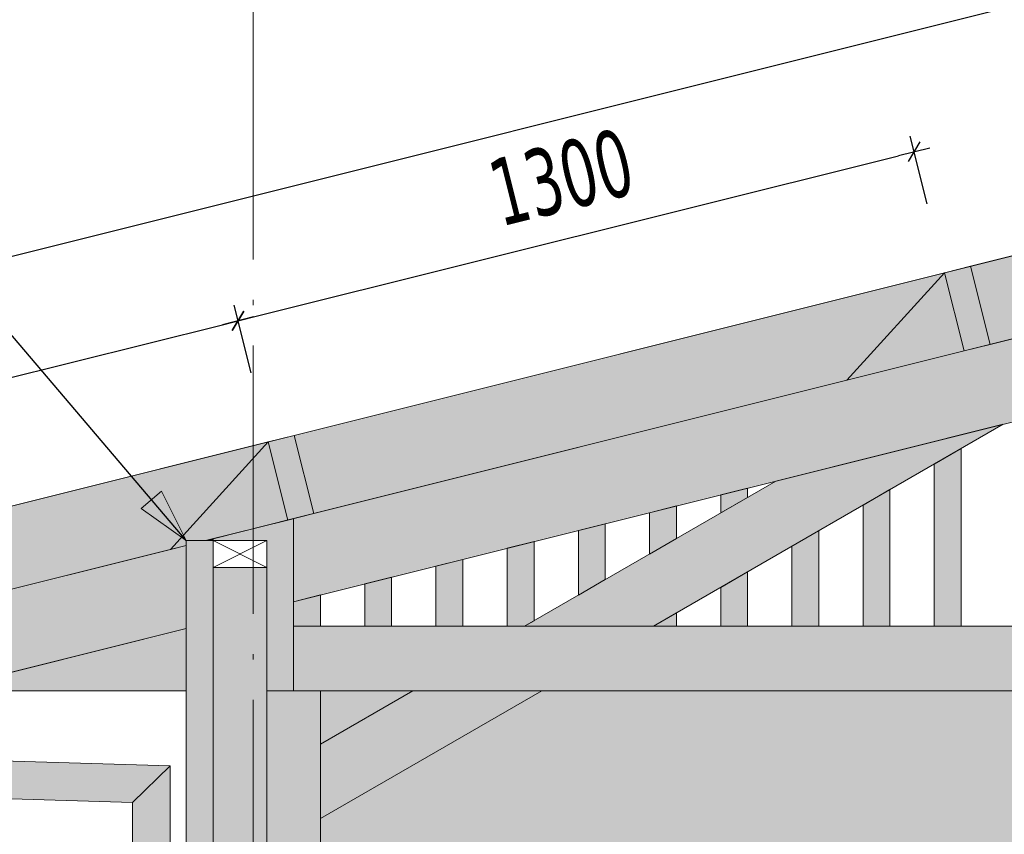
# Model space of a CAD drawing. Header units: millimetres. Extents: x 1567 to 2756, y -116 to 725.
# Tile 8 of 256: x 1626 to 1663, y 203 to 233. Entities that reach past the tile are written whole.
import ezdxf

# ---------------------------------------------------------------- set-up
doc = ezdxf.new("R2010")
doc.units = ezdxf.units.MM
doc.linetypes.add('CADWORK_5', pattern=[13.2, 10, -1.5, 0.2, -1.5])
doc.layers.add('Ech.1_50', color=7, linetype='Continuous')
doc.styles.add('tahoma-z-r', font='txt', dxfattribs={"width": 0.704918})
doc.dimstyles.new('ISO-25', dxfattribs={"dimtxt": 2.5, "dimasz": 2.5, "dimexe": 1.25, "dimexo": 0.625, "dimtad": 1, "dimtxsty": 'Standard', "dimcen": 2.5, "dimadec": 0, "dimazin": 0, "dimtfac": 1, "dimtmove": 0, "dimatfit": 3, "dimfxl": 1, "dimarcsym": 0})

# ---------------------------------------------------------------- blocks, each defined once
blk = doc.blocks.new('cw-dimension-symbol2')
at = {"color": 0, "linetype": 'Continuous', "lineweight": -2}
for p, q in [((-1, 0), (1, 0)), ((-0.5, -0.5), (0.5, 0.5))]:
    blk.add_line(p, q, dxfattribs=at)
blk = doc.blocks.new('*D71')
at = {"layer": 'Defpoints', "color": 0}
for p in [(1876.89, 287.019), (1877.375, 285.079), (1604.375, 216.829)]:
    blk.add_point(p, dxfattribs=at)
at = {"layer": 'Ech.1_50', "color": 0, "linetype": 'Continuous', "lineweight": -2}
for p, q in [((1877.375, 285.079), (1876.745, 287.601)), ((1604.472, 218.915), (1876.308, 286.873)), ((1604.375, 216.829), (1603.745, 219.351))]:
    blk.add_line(p, q, dxfattribs=at)
at = {"layer": 'Ech.1_50', "color": 0, "lineweight": -2, "xscale": 0.6000000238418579, "yscale": 0.6000000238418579, "zscale": 0.6000000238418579}
for p, rotation in [((1876.89, 287.019), 14.0362434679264), ((1603.89, 218.769), 194.0362434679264)]:
    blk.add_blockref('cw-dimension-symbol2', p, dxfattribs=dict(at, rotation=rotation))
at = {"layer": 'Ech.1_50', "color": 7, "linetype": 'Continuous', "lineweight": 5, "insert": (1739.844, 255.077), "char_height": 2.5, "attachment_point": 5, "rotation": 14.0362, "style": 'tahoma-z-r'}
blk.add_mtext('14070', dxfattribs=at)
blk = doc.blocks.new('*D144')
at = {"layer": 'Defpoints', "color": 0}
for p in [(1634.008, 221.786), (1634.493, 219.846), (1609.318, 213.552)]:
    blk.add_point(p, dxfattribs=at)
at = {"layer": 'Ech.1_50', "color": 0, "linetype": 'Continuous', "lineweight": -2}
for p, q in [((1634.493, 219.846), (1633.862, 222.368)), ((1609.415, 215.638), (1633.426, 221.641)), ((1609.318, 213.552), (1608.687, 216.074))]:
    blk.add_line(p, q, dxfattribs=at)
at = {"layer": 'Ech.1_50', "color": 0, "lineweight": -2, "xscale": 0.6000000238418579, "yscale": 0.6000000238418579, "zscale": 0.6000000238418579}
for p, rotation in [((1634.008, 221.786), 14.03624346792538), ((1608.832, 215.492), 194.0362434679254)]:
    blk.add_blockref('cw-dimension-symbol2', p, dxfattribs=dict(at, rotation=rotation))
at = {"layer": 'Ech.1_50', "color": 7, "linetype": 'Continuous', "lineweight": 5, "insert": (1620.874, 220.822), "char_height": 2.5, "attachment_point": 5, "rotation": 14.0362, "style": 'tahoma-z-r'}
blk.add_mtext('1300', dxfattribs=at)
blk = doc.blocks.new('*D145')
at = {"layer": 'Defpoints', "color": 0}
for p in [(1659.183, 228.08), (1659.668, 226.14), (1634.493, 219.846)]:
    blk.add_point(p, dxfattribs=at)
at = {"layer": 'Ech.1_50', "color": 0, "linetype": 'Continuous', "lineweight": -2}
for p, q in [((1659.668, 226.14), (1659.037, 228.662)), ((1634.59, 221.932), (1658.601, 227.934)), ((1634.493, 219.846), (1633.862, 222.368))]:
    blk.add_line(p, q, dxfattribs=at)
at = {"layer": 'Ech.1_50', "color": 0, "lineweight": -2, "xscale": 0.6000000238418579, "yscale": 0.6000000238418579, "zscale": 0.6000000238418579}
for p, rotation in [((1659.183, 228.08), 14.03624346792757), ((1634.008, 221.786), 194.0362434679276)]:
    blk.add_blockref('cw-dimension-symbol2', p, dxfattribs=dict(at, rotation=rotation))
at = {"layer": 'Ech.1_50', "color": 7, "linetype": 'Continuous', "lineweight": 5, "insert": (1646.05, 227.116), "char_height": 2.5, "attachment_point": 5, "rotation": 14.0362, "style": 'tahoma-z-r'}
blk.add_mtext('1300', dxfattribs=at)
blk = doc.blocks.new('cw-line-extremity2')
at = {"linetype": 'Continuous', "lineweight": 0}
blk.add_hatch(color=0, dxfattribs=at).paths.add_polyline_path([(0, 0), (2, 0.5), (2, -0.5)])
at = {"color": 0, "linetype": 'Continuous', "lineweight": -2}
for p, q in [((0, 0), (2, 0.5)), ((2, 0.5), (2, -0.5)), ((2, -0.5), (0, 0))]:
    blk.add_line(p, q, dxfattribs=at)

msp = doc.modelspace()

# ---------------------------------------------------------------- hatches: boundary and pattern name
at = {"layer": 'Ech.1_50', "linetype": 'Continuous', "lineweight": 5, "true_color": 0xf7e0b3, "transparency": 33554687}
for points in [[(1662.007, 220.906), (1681.847, 225.866), (1685.485, 229.868), (1661.28, 223.816), (1662.007, 220.906)], [(1636.832, 214.612), (1656.671, 219.572), (1660.309, 223.574), (1636.104, 217.523), (1636.832, 214.612)], [(1616.022, 209.41), (1631.496, 213.278), (1635.134, 217.28), (1610.929, 211.229), (1616.022, 209.41)]]:
    msp.add_hatch(color=254, dxfattribs=at).paths.add_polyline_path(points)
at = {"layer": 'Ech.1_50', "linetype": 'Continuous', "lineweight": 5, "true_color": 0xd4c4b3, "transparency": 33554687}
for points in [[(1636.078, 211.331), (1696.078, 226.331), (1696.078, 229.424), (1636.078, 214.424), (1636.078, 211.331)], [(1611.05, 206.621), (1617.235, 206.621), (1632.078, 210.331), (1632.078, 213.424), (1610.687, 208.076), (1611.05, 206.621)], [(1632.792, 213.602), (1633.078, 213.602), (1633.078, 213.674), (1632.792, 213.602)], [(1696.078, 210.416), (1636.078, 210.416), (1636.078, 208.016), (1696.078, 208.016), (1696.078, 210.416)]]:
    msp.add_hatch(color=9, dxfattribs=at).paths.add_polyline_path(points)
at = {"layer": 'Ech.1_50', "linetype": 'Continuous', "lineweight": 5, "true_color": 0xc1a466, "transparency": 33554687}
for points in [[(1661.28, 223.816), (1660.309, 223.574), (1661.037, 220.663), (1662.007, 220.906), (1661.28, 223.816)], [(1636.104, 217.523), (1635.134, 217.28), (1635.862, 214.37), (1636.832, 214.612), (1636.104, 217.523)]]:
    msp.add_hatch(color=33, dxfattribs=at).paths.add_polyline_path(points)
at = {"layer": 'Ech.1_50', "linetype": 'Continuous', "lineweight": 5, "true_color": 0xf7d1b3, "transparency": 33554687}
for points in [[(1656.671, 219.572), (1661.037, 220.663), (1660.309, 223.574), (1656.671, 219.572)], [(1632.078, 213.602), (1632.792, 213.602), (1635.862, 214.37), (1635.134, 217.28), (1631.496, 213.278), (1632.078, 213.424), (1632.078, 213.602)], [(1622.817, 208.016), (1632.078, 208.016), (1632.078, 210.331), (1622.817, 208.016)]]:
    msp.add_hatch(color=254, dxfattribs=at).paths.add_polyline_path(points)
at = {"layer": 'Ech.1_50', "linetype": 'Continuous', "lineweight": 5, "true_color": 0xe0d9d1, "transparency": 33554687}
for points in [[(1644.671, 210.416), (1649.471, 210.416), (1662.496, 217.936), (1654.03, 215.819), (1644.671, 210.416)], [(1645.314, 208.016), (1640.514, 208.016), (1637.078, 206.032), (1637.078, 203.261), (1645.314, 208.016)]]:
    msp.add_hatch(color=254, dxfattribs=at).paths.add_polyline_path(points)
at = {"layer": 'Ech.1_50', "linetype": 'Continuous', "lineweight": 5, "true_color": 0xeaddd7, "transparency": 33554687}
for points in [[(1659.928, 210.416), (1660.928, 210.416), (1660.928, 217.031), (1659.928, 216.453), (1659.928, 210.416)], [(1652.978, 215.556), (1651.978, 215.306), (1651.978, 214.635), (1652.978, 215.212), (1652.978, 215.556)], [(1657.278, 210.416), (1658.278, 210.416), (1658.278, 215.501), (1657.278, 214.923), (1657.278, 210.416)], [(1650.328, 214.894), (1649.328, 214.644), (1649.328, 213.105), (1650.328, 213.682), (1650.328, 214.894)], [(1647.678, 214.231), (1646.678, 213.981), (1646.678, 211.575), (1647.678, 212.152), (1647.678, 214.231)], [(1654.628, 210.416), (1655.628, 210.416), (1655.628, 213.971), (1654.628, 213.394), (1654.628, 210.416)], [(1633.078, 213.602), (1632.078, 213.602), (1632.078, 190.036), (1632.578, 190.036), (1633.078, 190.536), (1633.078, 213.602)], [(1644.028, 210.416), (1644.671, 210.416), (1645.028, 210.622), (1645.028, 213.569), (1644.028, 213.319), (1644.028, 210.416)], [(1641.378, 210.416), (1642.378, 210.416), (1642.378, 212.906), (1641.378, 212.656), (1641.378, 210.416)], [(1651.978, 210.416), (1652.978, 210.416), (1652.978, 212.441), (1651.978, 211.864), (1651.978, 210.416)], [(1638.728, 210.416), (1639.728, 210.416), (1639.728, 212.244), (1638.728, 211.994), (1638.728, 210.416)], [(1636.078, 210.416), (1637.078, 210.416), (1637.078, 211.581), (1636.078, 211.331), (1636.078, 210.416)], [(1649.471, 210.416), (1650.328, 210.416), (1650.328, 210.911), (1649.471, 210.416)]]:
    msp.add_hatch(color=254, dxfattribs=at).paths.add_polyline_path(points)
at = {"layer": 'Ech.1_50', "linetype": 'Continuous', "lineweight": 5, "true_color": 0xe0c8b3, "transparency": 33554687}
msp.add_hatch(color=9, dxfattribs=at).paths.add_polyline_path([(1633.078, 213.602), (1635.078, 213.602), (1635.078, 208.016), (1636.078, 208.016), (1636.078, 214.424), (1633.078, 213.674), (1633.078, 213.602)])
at = {"layer": 'Ech.1_50', "linetype": 'Continuous', "lineweight": 5, "true_color": 0xe0d1b3, "transparency": 33554687}
msp.add_hatch(color=254, dxfattribs=at).paths.add_polyline_path([(1635.078, 212.602), (1633.078, 212.602), (1633.078, 193.016), (1635.078, 193.016), (1635.078, 212.602)])
at = {"layer": 'Ech.1_50', "linetype": 'Continuous', "lineweight": 5, "true_color": 0xf3f3f3, "transparency": 33554687}
msp.add_hatch(color=7, dxfattribs=at).paths.add_polyline_path([(1637.078, 208.016), (1635.078, 208.016), (1635.078, 192.016), (1636.078, 192.016), (1636.078, 148.016), (1637.078, 148.016), (1637.078, 208.016)])
at = {"layer": 'Ech.1_50', "linetype": 'Continuous', "lineweight": 5, "true_color": 0xb3b3b3, "transparency": 33554687}
for points in [[(1637.078, 200.096), (1696.078, 200.096), (1696.078, 208.016), (1645.314, 208.016), (1637.078, 203.261), (1637.078, 200.096)], [(1640.514, 208.016), (1637.078, 208.016), (1637.078, 206.032), (1640.514, 208.016)]]:
    msp.add_hatch(color=253, dxfattribs=at).paths.add_polyline_path(points)
at = {"layer": 'Ech.1_50', "linetype": 'Continuous', "lineweight": 5, "true_color": 0xd7d7ea, "transparency": 33554687}
for points in [[(1631.478, 205.215), (1606.838, 205.954), (1605.438, 204.595), (1630.078, 203.856), (1631.478, 205.215)], [(1631.478, 205.215), (1630.078, 203.856), (1630.078, 150.416), (1631.478, 149.057), (1631.478, 205.215)]]:
    msp.add_hatch(color=254, dxfattribs=at).paths.add_polyline_path(points)

# ---------------------------------------------------------------- linework, layer by layer
at = {"layer": 'Ech.1_50', "color": 5, "linetype": 'Continuous', "lineweight": 5}
msp.add_line((1879.078, 278.266), (1606.078, 210.016), dxfattribs=at)
at = {"layer": 'Ech.1_50', "color": 36, "linetype": 'Continuous', "lineweight": 5, "transparency": 33554687}
for p, q in [((1633.078, 213.602), (1635.078, 212.602)), ((1633.078, 212.602), (1635.078, 213.602))]:
    msp.add_line(p, q, dxfattribs=at)
at = {"layer": 'Ech.1_50', "color": 7, "linetype": 'CADWORK_5', "lineweight": 5}
msp.add_lwpolyline([(1634.578, 118.472), (1634.578, 308.372)], dxfattribs=at)
at = {"layer": 'Ech.1_50', "color": 7, "linetype": 'Continuous', "lineweight": 5}
for points in [[(1662.007, 220.906), (1681.847, 225.866), (1685.485, 229.868), (1661.28, 223.816), (1662.007, 220.906)], [(1636.078, 211.331), (1696.078, 226.331), (1696.078, 229.424), (1636.078, 214.424), (1636.078, 211.331)], [(1661.28, 223.816), (1660.309, 223.574), (1661.037, 220.663), (1662.007, 220.906), (1661.28, 223.816)], [(1636.832, 214.612), (1656.671, 219.572), (1660.309, 223.574), (1636.104, 217.523), (1636.832, 214.612)], [(1656.671, 219.572), (1661.037, 220.663), (1660.309, 223.574), (1656.671, 219.572)], [(1644.671, 210.416), (1649.471, 210.416), (1662.496, 217.936), (1654.03, 215.819), (1644.671, 210.416)], [(1636.104, 217.523), (1635.134, 217.28), (1635.862, 214.37), (1636.832, 214.612), (1636.104, 217.523)], [(1616.022, 209.41), (1631.496, 213.278), (1635.134, 217.28), (1610.929, 211.229), (1616.022, 209.41)], [(1632.078, 213.602), (1632.792, 213.602), (1635.862, 214.37), (1635.134, 217.28), (1631.496, 213.278), (1632.078, 213.424), (1632.078, 213.602)], [(1659.928, 210.416), (1660.928, 210.416), (1660.928, 217.031), (1659.928, 216.453), (1659.928, 210.416)], [(1652.978, 215.556), (1651.978, 215.306), (1651.978, 214.635), (1652.978, 215.212), (1652.978, 215.556)], [(1657.278, 210.416), (1658.278, 210.416), (1658.278, 215.501), (1657.278, 214.923), (1657.278, 210.416)], [(1650.328, 214.894), (1649.328, 214.644), (1649.328, 213.105), (1650.328, 213.682), (1650.328, 214.894)], [(1633.078, 213.602), (1635.078, 213.602), (1635.078, 208.016), (1636.078, 208.016), (1636.078, 214.424), (1633.078, 213.674), (1633.078, 213.602)], [(1647.678, 214.231), (1646.678, 213.981), (1646.678, 211.575), (1647.678, 212.152), (1647.678, 214.231)], [(1654.628, 210.416), (1655.628, 210.416), (1655.628, 213.971), (1654.628, 213.394), (1654.628, 210.416)], [(1611.05, 206.621), (1617.235, 206.621), (1632.078, 210.331), (1632.078, 213.424), (1610.687, 208.076), (1611.05, 206.621)], [(1633.078, 213.602), (1632.078, 213.602), (1632.078, 190.036), (1632.578, 190.036), (1633.078, 190.536), (1633.078, 213.602)], [(1632.792, 213.602), (1633.078, 213.602), (1633.078, 213.674), (1632.792, 213.602)], [(1635.078, 213.602), (1633.078, 213.602), (1633.078, 212.602), (1635.078, 212.602), (1635.078, 213.602)], [(1644.028, 210.416), (1644.671, 210.416), (1645.028, 210.622), (1645.028, 213.569), (1644.028, 213.319), (1644.028, 210.416)], [(1641.378, 210.416), (1642.378, 210.416), (1642.378, 212.906), (1641.378, 212.656), (1641.378, 210.416)], [(1635.078, 212.602), (1633.078, 212.602), (1633.078, 193.016), (1635.078, 193.016), (1635.078, 212.602)], [(1651.978, 210.416), (1652.978, 210.416), (1652.978, 212.441), (1651.978, 211.864), (1651.978, 210.416)], [(1638.728, 210.416), (1639.728, 210.416), (1639.728, 212.244), (1638.728, 211.994), (1638.728, 210.416)], [(1636.078, 210.416), (1637.078, 210.416), (1637.078, 211.581), (1636.078, 211.331), (1636.078, 210.416)], [(1649.471, 210.416), (1650.328, 210.416), (1650.328, 210.911), (1649.471, 210.416)], [(1696.078, 210.416), (1636.078, 210.416), (1636.078, 208.016), (1696.078, 208.016), (1696.078, 210.416)], [(1622.817, 208.016), (1632.078, 208.016), (1632.078, 210.331), (1622.817, 208.016)], [(1637.078, 208.016), (1635.078, 208.016), (1635.078, 192.016), (1636.078, 192.016), (1636.078, 148.016), (1637.078, 148.016), (1637.078, 208.016)], [(1637.078, 200.096), (1696.078, 200.096), (1696.078, 208.016), (1645.314, 208.016), (1637.078, 203.261), (1637.078, 200.096)], [(1645.314, 208.016), (1640.514, 208.016), (1637.078, 206.032), (1637.078, 203.261), (1645.314, 208.016)], [(1640.514, 208.016), (1637.078, 208.016), (1637.078, 206.032), (1640.514, 208.016)], [(1631.478, 205.215), (1606.838, 205.954), (1605.438, 204.595), (1630.078, 203.856), (1631.478, 205.215)], [(1631.478, 205.215), (1630.078, 203.856), (1630.078, 150.416), (1631.478, 149.057), (1631.478, 205.215)]]:
    msp.add_lwpolyline(points, close=True, dxfattribs=at)

# ---------------------------------------------------------------- block references
at = {"layer": 'Ech.1_50', "color": 7, "lineweight": 5, "rotation": 130.3893845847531}
msp.add_blockref('cw-line-extremity2', (1632.078, 213.602), dxfattribs=at)

# ---------------------------------------------------------------- dimensions: what is measured, and where the dimension line sits
at = {"layer": 'Ech.1_50', "color": 7, "linetype": 'Continuous', "lineweight": 5}
for base, p1, p2, text, picture, middle in [((1876.89, 287.019), (1604.375, 216.829), (1877.375, 285.079), '14070', '*D71', (1739.844, 255.077)), ((1659.183, 228.08), (1634.493, 219.846), (1659.668, 226.14), '1300', '*D145', (1646.05, 227.116)), ((1634.008, 221.786), (1609.318, 213.552), (1634.493, 219.846), '1300', '*D144', (1620.874, 220.822))]:
    dim = msp.add_linear_dim(base=base, p1=p1, p2=p2, angle=14.0362, text=text, dimstyle='ISO-25', override={"dimtxt": 2.5, "dimasz": 0.6, "dimexe": 0.6, "dimexo": 0, "dimgap": 0, "dimdec": 0, "dimlfac": 1, "dimtxsty": 'tahoma-z-r', "dimblk": 'cw-dimension-symbol2', "dimclrt": 7, "dimtmove": 2}, dxfattribs=at)
    dim.commit()
    dim.dimension.update_dxf_attribs({"geometry": picture, "text_midpoint": middle, "dimtype": 161, "text_rotation": 14.0362})

# ---------------------------------------------------------------- leaders
at = {"layer": 'Ech.1_50', "color": 7, "linetype": 'Continuous', "lineweight": 5, "has_arrowhead": 0}
for points in [[(1685.485, 229.868), (1671.595, 246.428), (1659.33, 246.428)], [(1632.078, 213.602), (1615.608, 232.962), (1597.599, 232.962)]]:
    msp.add_leader(points, dimstyle='ISO-25', dxfattribs=at)

doc.saveas('drawing.dxf')
